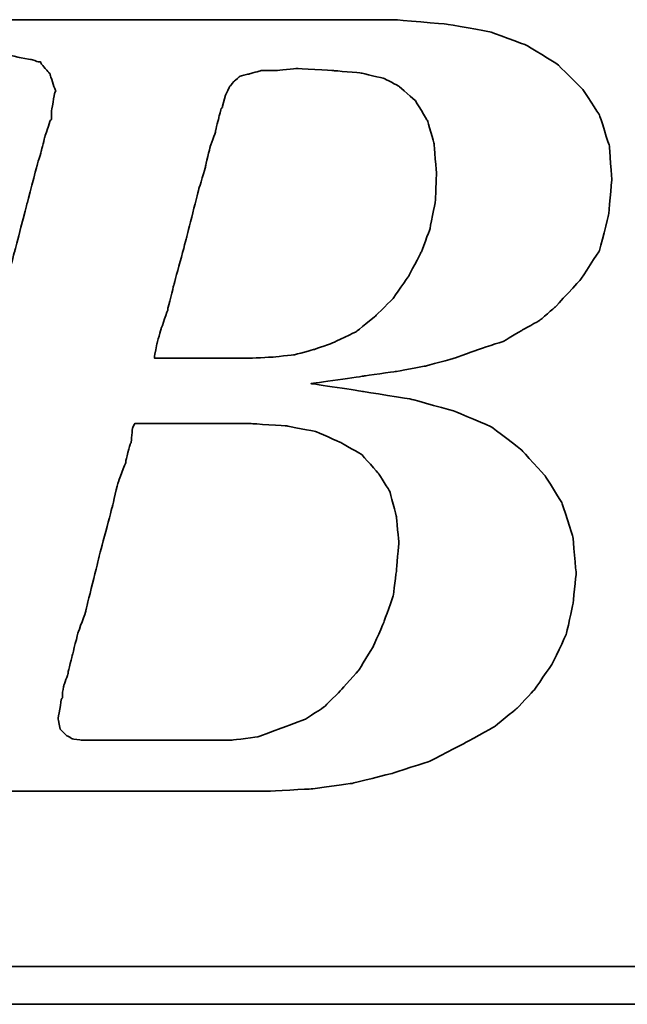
# Model space of a CAD drawing. Header units: millimetres. Extents: x 22 to 336, y 77 to 175.
# Tile 33 of 57: x 257.31 to 258.75, y 106.88 to 109.2. Entities that reach past the tile are written whole.
import ezdxf

# ---------------------------------------------------------------- set-up
doc = ezdxf.new("R2010")
doc.units = ezdxf.units.MM
doc.header["$LTSCALE"] = 0.15
doc.layers.add('DIM', color=4, linetype='CONTINUOUS')
doc.layers.add('layer 1', color=7, linetype='CONTINUOUS')

# ---------------------------------------------------------------- blocks, each defined once
blk = doc.blocks.new('TBI MOTION logo(完整正式版)')
at = {"layer": 'layer 1', "color": 22, "lineweight": 35}
for points, knots in [([(-64.65375, -6.86375), (-64.65375, -6.86375), (-64.84375, -7.29625), (-64.84375, -7.29625), (-64.84375, -7.29625), (-64.84375, -7.29625), (-64.86875, -7.34375), (-64.86875, -7.34375), (-64.86875, -7.34375), (-64.86875, -7.34375), (-64.86875, -7.36875), (-64.86875, -7.36875), (-64.86875, -7.36875), (-64.86875, -7.36875), (-65.15375, -7.65375), (-65.15375, -7.65375), (-65.15375, -7.65375), (-65.15375, -7.65375), (-65.17875, -7.65375), (-65.17875, -7.65375), (-65.17875, -7.65375), (-65.17875, -7.65375), (-65.20375, -7.67875), (-65.20375, -7.67875), (-65.20375, -7.67875), (-65.20375, -7.67875), (-65.58875, -7.87125), (-65.58875, -7.87125), (-65.58875, -7.87125), (-65.58875, -7.87125), (-65.63375, -7.87125), (-65.63375, -7.87125), (-65.63375, -7.87125), (-65.63375, -7.87125), (-65.65875, -7.89375), (-65.65875, -7.89375), (-65.65875, -7.89375), (-65.65875, -7.89375), (-66.09375, -7.94375), (-66.09375, -7.94375), (-66.09375, -7.94375), (-66.09375, -7.94375), (-66.11375, -7.94375), (-66.11375, -7.94375), (-66.11375, -7.94375), (-66.11375, -7.94375), (-66.16375, -7.94375), (-66.16375, -7.94375), (-66.16375, -7.94375), (-66.16375, -7.94375), (-66.30875, -7.94375), (-66.30875, -7.94375), (-66.30875, -7.94375), (-66.30875, -7.94375), (-66.69375, -7.94375), (-66.69375, -7.94375), (-66.69375, -7.94375), (-66.69375, -7.94375), (-67.07375, -7.94375), (-67.07375, -7.94375), (-67.07375, -7.94375), (-67.07375, -7.94375), (-67.12375, -7.94375), (-67.12375, -7.94375), (-67.12375, -7.94375), (-67.12375, -7.94375), (-67.12375, -7.96625), (-67.12375, -7.96625), (-67.12375, -7.96625), (-67.12375, -7.96625), (-67.14875, -7.99125), (-67.14875, -7.99125), (-67.14875, -7.99125), (-67.14875, -7.99125), (-67.24375, -8.34875), (-67.24375, -8.34875), (-67.24375, -8.34875), (-67.24375, -8.34875), (-67.31375, -8.68625), (-67.31375, -8.68625), (-67.31375, -8.68625), (-67.31375, -8.68625), (-67.26875, -8.68625), (-67.26875, -8.68625), (-67.26875, -8.68625), (-67.26875, -8.68625), (-67.07375, -8.68625), (-67.07375, -8.68625), (-67.07375, -8.68625), (-67.07375, -8.68625), (-66.54875, -8.68625), (-66.54875, -8.68625), (-66.54875, -8.68625), (-66.54875, -8.68625), (-65.82625, -8.68625), (-65.82625, -8.68625), (-65.82625, -8.68625), (-65.82625, -8.68625), (-65.01375, -8.68625), (-65.01375, -8.68625), (-65.01375, -8.68625), (-65.01375, -8.68625), (-64.05375, -8.68625), (-64.05375, -8.68625), (-64.05375, -8.68625), (-64.05375, -8.68625), (-62.08375, -8.68625), (-62.08375, -8.68625), (-62.08375, -8.68625), (-62.08375, -8.68625), (-60.06875, -8.68625), (-60.06875, -8.68625), (-60.06875, -8.68625), (-60.06875, -8.68625), (-59.10875, -8.68625), (-59.10875, -8.68625), (-59.10875, -8.68625), (-59.10875, -8.68625), (-58.29375, -8.68625), (-58.29375, -8.68625), (-58.29375, -8.68625), (-58.29375, -8.68625), (-57.57375, -8.68625), (-57.57375, -8.68625), (-57.57375, -8.68625), (-57.57375, -8.68625), (-57.04875, -8.68625), (-57.04875, -8.68625), (-57.04875, -8.68625), (-57.04875, -8.68625), (-56.85375, -8.68625), (-56.85375, -8.68625), (-56.85375, -8.68625), (-56.85375, -8.68625), (-56.70875, -8.68625), (-56.70875, -8.68625), (-56.70875, -8.68625), (-56.70875, -8.68625), (-56.61375, -8.68625), (-56.61375, -8.68625), (-56.61375, -8.68625), (-56.61375, -8.68625), (-56.56875, -8.68625), (-56.56875, -8.68625), (-56.56875, -8.68625), (-56.56875, -8.68625), (-55.65375, -8.63875), (-55.65375, -8.63875), (-55.65375, -8.63875), (-55.65375, -8.63875), (-54.76875, -8.51875), (-54.76875, -8.51875), (-54.76875, -8.51875), (-54.76875, -8.51875), (-53.90375, -8.30375), (-53.90375, -8.30375), (-53.90375, -8.30375), (-53.90375, -8.30375), (-53.08875, -8.03875), (-53.08875, -8.03875), (-53.08875, -8.03875), (-53.08875, -8.03875), (-52.34375, -7.65375), (-52.34375, -7.65375), (-52.34375, -7.65375), (-52.34375, -7.65375), (-51.69875, -7.29625), (-51.69875, -7.29625), (-51.69875, -7.29625), (-51.69875, -7.29625), (-51.21875, -6.91125), (-51.21875, -6.91125), (-51.21875, -6.91125), (-51.21875, -6.91125), (-50.83375, -6.50375), (-50.83375, -6.50375), (-50.83375, -6.50375), (-50.83375, -6.50375), (-50.44875, -5.94875), (-50.44875, -5.94875), (-50.44875, -5.94875), (-50.44875, -5.94875), (-50.13875, -5.30375), (-50.13875, -5.30375), (-50.13875, -5.30375), (-50.13875, -5.30375), (-49.99375, -4.65375), (-49.99375, -4.65375), (-49.99375, -4.65375), (-49.99375, -4.65375), (-49.92375, -3.98375), (-49.92375, -3.98375), (-49.92375, -3.98375), (-49.92375, -3.98375), (-49.99375, -3.19374), (-49.99375, -3.19374), (-49.99375, -3.19374), (-49.99375, -3.19374), (-50.23374, -2.44874), (-50.23374, -2.44874), (-50.23374, -2.44874), (-50.23374, -2.44874), (-50.59375, -1.87374), (-50.59375, -1.87374), (-50.59375, -1.87374), (-50.59375, -1.87374), (-51.09875, -1.31874), (-51.09875, -1.31874), (-51.09875, -1.31874), (-51.09875, -1.31874), (-51.74375, -0.81875), (-51.74375, -0.81875), (-51.74375, -0.81875), (-51.74375, -0.81875), (-52.53875, -0.48125), (-52.53875, -0.48125), (-52.53875, -0.48125), (-52.53875, -0.48125), (-53.47375, -0.21875), (-53.47375, -0.21875), (-53.47375, -0.21875), (-53.47375, -0.21875), (-54.52875, -0.04874), (-54.52875, -0.04874), (-54.52875, -0.04874), (-54.52875, -0.04874), (-55.65375, 0.12125), (-55.65375, 0.12125), (-55.65375, 0.12125), (-55.65375, 0.12125), (-54.50375, 0.28624), (-54.50375, 0.28624), (-54.50375, 0.28624), (-54.50375, 0.28624), (-53.83375, 0.38124), (-53.83375, 0.38124), (-53.83375, 0.38124), (-53.83375, 0.38124), (-53.18375, 0.50125), (-53.18375, 0.50125), (-53.18375, 0.50125), (-53.18375, 0.50125), (-52.55875, 0.66874), (-52.55875, 0.66874), (-52.55875, 0.66874), (-52.55875, 0.66874), (-52.03375, 0.86124), (-52.03375, 0.86124), (-52.03375, 0.86124), (-52.03375, 0.86124), (-51.50374, 1.03124), (-51.50374, 1.03124), (-51.50374, 1.03124), (-51.50374, 1.03124), (-51.09875, 1.27125), (-51.09875, 1.27125), (-51.09875, 1.27125), (-51.09875, 1.27125), (-50.71375, 1.48624), (-50.71375, 1.48624), (-50.71375, 1.48624), (-50.71375, 1.48624), (-50.37625, 1.77625), (-50.37625, 1.77625), (-50.37625, 1.77625), (-50.37625, 1.77625), (-49.82375, 2.37625), (-49.82375, 2.37625), (-49.82375, 2.37625), (-49.82375, 2.37625), (-49.41875, 2.99625), (-49.41875, 2.99625), (-49.41875, 2.99625), (-49.41875, 2.99625), (-49.22375, 3.76625), (-49.22375, 3.76625), (-49.22375, 3.76625), (-49.22375, 3.76625), (-49.15375, 4.50874), (-49.15375, 4.50874), (-49.15375, 4.50874), (-49.15375, 4.50874), (-49.20375, 5.25125), (-49.20375, 5.25125), (-49.20375, 5.25125), (-49.20375, 5.25125), (-49.41875, 5.92625), (-49.41875, 5.92625), (-49.41875, 5.92625), (-49.41875, 5.92625), (-49.77875, 6.47625), (-49.77875, 6.47625), (-49.77875, 6.47625), (-49.77875, 6.47625), (-50.33125, 7.02624), (-50.33125, 7.02624), (-50.33125, 7.02624), (-50.33125, 7.02624), (-51.00125, 7.43625), (-51.00125, 7.43625), (-51.00125, 7.43625), (-51.00125, 7.43625), (-51.79375, 7.72625), (-51.79375, 7.72625), (-51.79375, 7.72625), (-51.79375, 7.72625), (-52.72875, 7.89124), (-52.72875, 7.89124), (-52.72875, 7.89124), (-52.72875, 7.89124), (-53.83375, 7.98625), (-53.83375, 7.98625), (-53.83375, 7.98625), (-53.83375, 7.98625), (-53.92875, 7.98625), (-53.92875, 7.98625), (-53.92875, 7.98625), (-53.92875, 7.98625), (-54.26375, 7.98625), (-54.26375, 7.98625), (-54.26375, 7.98625), (-54.26375, 7.98625), (-54.74375, 7.98625), (-54.74375, 7.98625), (-54.74375, 7.98625), (-54.74375, 7.98625), (-55.36875, 7.98625), (-55.36875, 7.98625), (-55.36875, 7.98625), (-55.36875, 7.98625), (-56.13375, 7.98625), (-56.13375, 7.98625), (-56.13375, 7.98625), (-56.13375, 7.98625), (-56.94875, 7.98625), (-56.94875, 7.98625), (-56.94875, 7.98625), (-56.94875, 7.98625), (-58.77625, 7.98625), (-58.77625, 7.98625), (-58.77625, 7.98625), (-58.77625, 7.98625), (-60.59875, 7.98625), (-60.59875, 7.98625), (-60.59875, 7.98625), (-60.59875, 7.98625), (-61.41375, 7.98625), (-61.41375, 7.98625), (-61.41375, 7.98625), (-61.41375, 7.98625), (-62.17875, 7.98625), (-62.17875, 7.98625), (-62.17875, 7.98625), (-62.17875, 7.98625), (-62.80375, 7.98625), (-62.80375, 7.98625), (-62.80375, 7.98625), (-62.80375, 7.98625), (-63.30625, 7.98625), (-63.30625, 7.98625), (-63.30625, 7.98625), (-63.30625, 7.98625), (-63.57375, 7.98625), (-63.57375, 7.98625), (-63.57375, 7.98625), (-63.57375, 7.98625), (-63.57375, 7.96375), (-63.57375, 7.96375), (-63.57375, 7.96375), (-63.57375, 7.96375), (-63.59875, 7.94125), (-63.59875, 7.94125), (-63.59875, 7.94125), (-63.59875, 7.94125), (-63.69375, 7.55625), (-63.69375, 7.55625), (-63.69375, 7.55625), (-63.69375, 7.55625), (-63.76375, 7.24624), (-63.76375, 7.24624), (-63.76375, 7.24624), (-63.76375, 7.24624), (-63.23875, 7.24624), (-63.23875, 7.24624), (-63.23875, 7.24624), (-63.23875, 7.24624), (-62.75875, 7.24624), (-62.75875, 7.24624), (-62.75875, 7.24624), (-62.75875, 7.24624), (-62.61125, 7.24624), (-62.61125, 7.24624), (-62.61125, 7.24624), (-62.61125, 7.24624), (-62.56625, 7.24624), (-62.56625, 7.24624), (-62.56625, 7.24624), (-62.56625, 7.24624), (-62.22875, 7.24624), (-62.22875, 7.24624), (-62.22875, 7.24624), (-62.22875, 7.24624), (-62.20375, 7.24624), (-62.20375, 7.24624), (-62.20375, 7.24624), (-62.20375, 7.24624), (-62.17875, 7.21875), (-62.17875, 7.21875), (-62.17875, 7.21875), (-62.17875, 7.21875), (-61.96375, 7.17125), (-61.96375, 7.17125), (-61.96375, 7.17125), (-61.96375, 7.17125), (-61.72375, 7.12624), (-61.72375, 7.12624), (-61.72375, 7.12624), (-61.72375, 7.12624), (-61.70375, 7.12624), (-61.70375, 7.12624), (-61.70375, 7.12624), (-61.70375, 7.12624), (-61.55875, 7.07624), (-61.55875, 7.07624), (-61.55875, 7.07624), (-61.55875, 7.07624), (-61.50875, 7.07624), (-61.50875, 7.07624), (-61.50875, 7.07624), (-61.50875, 7.07624), (-61.48375, 7.02624), (-61.48375, 7.02624), (-61.48375, 7.02624), (-61.48375, 7.02624), (-61.31875, 6.83375), (-61.31875, 6.83375), (-61.31875, 6.83375), (-61.31875, 6.83375), (-61.29375, 6.81125), (-61.29375, 6.81125), (-61.29375, 6.81125), (-61.29375, 6.81125), (-61.29375, 6.78625), (-61.29375, 6.78625), (-61.29375, 6.78625), (-61.29375, 6.78625), (-61.19875, 6.50124), (-61.19875, 6.50124), (-61.19875, 6.50124), (-61.19875, 6.50124), (-61.17375, 6.45124), (-61.17375, 6.45124), (-61.17375, 6.45124), (-61.17375, 6.45124), (-61.19875, 6.40625), (-61.19875, 6.40625), (-61.19875, 6.40625), (-61.19875, 6.40625), (-61.26875, 5.99624), (-61.26875, 5.99624), (-61.26875, 5.99624), (-61.26875, 5.99624), (-61.26875, 5.85125), (-61.26875, 5.85125), (-61.26875, 5.85125), (-61.26875, 5.85125), (-61.26875, 5.82625), (-61.26875, 5.82625), (-61.26875, 5.82625), (-61.26875, 5.82625), (-61.29375, 5.80625), (-61.29375, 5.80625), (-61.29375, 5.80625), (-61.29375, 5.80625), (-61.34125, 5.66125), (-61.34125, 5.66125), (-61.34125, 5.66125), (-61.34125, 5.66125), (-61.41375, 5.44625), (-61.41375, 5.44625), (-61.41375, 5.44625), (-61.41375, 5.44625), (-61.48375, 5.15625), (-61.48375, 5.15625), (-61.48375, 5.15625), (-61.48375, 5.15625), (-61.58375, 4.82124), (-61.58375, 4.82124), (-61.58375, 4.82124), (-61.58375, 4.82124), (-61.79875, 4.00375), (-61.79875, 4.00375), (-61.79875, 4.00375), (-61.79875, 4.00375), (-62.05875, 2.99625), (-62.05875, 2.99625), (-62.05875, 2.99625), (-62.05875, 2.99625), (-62.34875, 1.91625), (-62.34875, 1.91625), (-62.34875, 1.91625), (-62.34875, 1.91625), (-62.97375, -0.41124), (-62.97375, -0.41124), (-62.97375, -0.41124), (-62.97375, -0.41124), (-63.59875, -2.75875), (-63.59875, -2.75875), (-63.59875, -2.75875), (-63.59875, -2.75875), (-63.88375, -3.86374), (-63.88375, -3.86374), (-63.88375, -3.86374), (-63.88375, -3.86374), (-64.14875, -4.82374), (-64.14875, -4.82374), (-64.14875, -4.82374), (-64.14875, -4.82374), (-64.36375, -5.64125), (-64.36375, -5.64125), (-64.36375, -5.64125), (-64.36375, -5.64125), (-64.43625, -5.97625), (-64.43625, -5.97625), (-64.43625, -5.97625), (-64.43625, -5.97625), (-64.50875, -6.28625), (-64.50875, -6.28625), (-64.50875, -6.28625), (-64.50875, -6.28625), (-64.50875, -6.30875), (-64.50875, -6.30875), (-64.50875, -6.30875), (-64.50875, -6.30875), (-64.57875, -6.50375), (-64.57875, -6.50375), (-64.57875, -6.50375), (-64.57875, -6.50375), (-64.62875, -6.69625), (-64.62875, -6.69625), (-64.62875, -6.69625), (-64.62875, -6.69625), (-64.62875, -6.76875), (-64.62875, -6.76875), (-64.62875, -6.76875), (-64.62875, -6.76875), (-64.62875, -6.81375), (-64.62875, -6.81375), (-64.62875, -6.81375), (-64.62875, -6.81375), (-64.62875, -6.83875), (-64.62875, -6.83875), (-64.62875, -6.83875), (-64.62875, -6.83875), (-64.65375, -6.86375), (-64.65375, -6.86375)], [0, 0, 0, 0, 0.00719424, 0.00719424, 0.00719424, 0.00719425, 0.01438849, 0.01438849, 0.01438849, 0.0143885, 0.02158273, 0.02158273, 0.02158273, 0.02158274, 0.02877698, 0.02877698, 0.02877698, 0.02877699, 0.03597122, 0.03597122, 0.03597122, 0.03597123, 0.04316547, 0.04316547, 0.04316547, 0.04316548, 0.05035971, 0.05035971, 0.05035971, 0.05035972, 0.05755396, 0.05755396, 0.05755396, 0.05755397, 0.0647482, 0.0647482, 0.0647482, 0.06474821, 0.07194245, 0.07194245, 0.07194245, 0.07194246, 0.07913669, 0.07913669, 0.07913669, 0.0791367, 0.08633094, 0.08633094, 0.08633094, 0.08633095, 0.09352518, 0.09352518, 0.09352518, 0.09352519, 0.10071942, 0.10071942, 0.10071942, 0.10071943, 0.10791367, 0.10791367, 0.10791367, 0.10791368, 0.11510791, 0.11510791, 0.11510791, 0.11510792, 0.12230216, 0.12230216, 0.12230216, 0.12230217, 0.1294964, 0.1294964, 0.1294964, 0.12949641, 0.13669065, 0.13669065, 0.13669065, 0.13669066, 0.14388489, 0.14388489, 0.14388489, 0.1438849, 0.15107914, 0.15107914, 0.15107914, 0.15107915, 0.15827338, 0.15827338, 0.15827338, 0.15827339, 0.16546763, 0.16546763, 0.16546763, 0.16546764, 0.17266187, 0.17266187, 0.17266187, 0.17266188, 0.17985612, 0.17985612, 0.17985612, 0.17985613, 0.18705036, 0.18705036, 0.18705036, 0.18705037, 0.1942446, 0.1942446, 0.1942446, 0.19424461, 0.20143885, 0.20143885, 0.20143885, 0.20143886, 0.20863309, 0.20863309, 0.20863309, 0.2086331, 0.21582734, 0.21582734, 0.21582734, 0.21582735, 0.22302158, 0.22302158, 0.22302158, 0.22302159, 0.23021583, 0.23021583, 0.23021583, 0.23021584, 0.23741007, 0.23741007, 0.23741007, 0.23741008, 0.24460432, 0.24460432, 0.24460432, 0.24460433, 0.25179856, 0.25179856, 0.25179856, 0.25179857, 0.25899281, 0.25899281, 0.25899281, 0.25899282, 0.26618705, 0.26618705, 0.26618705, 0.26618706, 0.27338129, 0.27338129, 0.27338129, 0.2733813, 0.28057554, 0.28057554, 0.28057554, 0.28057555, 0.28776978, 0.28776978, 0.28776978, 0.28776979, 0.29496403, 0.29496403, 0.29496403, 0.29496404, 0.30215827, 0.30215827, 0.30215827, 0.30215828, 0.30935252, 0.30935252, 0.30935252, 0.30935253, 0.31654676, 0.31654676, 0.31654676, 0.31654677, 0.32374101, 0.32374101, 0.32374101, 0.32374102, 0.33093525, 0.33093525, 0.33093525, 0.33093526, 0.3381295, 0.3381295, 0.3381295, 0.33812951, 0.34532374, 0.34532374, 0.34532374, 0.34532375, 0.35251799, 0.35251799, 0.35251799, 0.352518, 0.35971223, 0.35971223, 0.35971223, 0.35971224, 0.36690647, 0.36690647, 0.36690647, 0.36690648, 0.37410072, 0.37410072, 0.37410072, 0.37410073, 0.38129496, 0.38129496, 0.38129496, 0.38129497, 0.38848921, 0.38848921, 0.38848921, 0.38848922, 0.39568345, 0.39568345, 0.39568345, 0.39568346, 0.4028777, 0.4028777, 0.4028777, 0.40287771, 0.41007194, 0.41007194, 0.41007194, 0.41007195, 0.41726619, 0.41726619, 0.41726619, 0.4172662, 0.42446043, 0.42446043, 0.42446043, 0.42446044, 0.43165468, 0.43165468, 0.43165468, 0.43165469, 0.43884892, 0.43884892, 0.43884892, 0.43884893, 0.44604317, 0.44604317, 0.44604317, 0.44604318, 0.45323741, 0.45323741, 0.45323741, 0.45323742, 0.46043165, 0.46043165, 0.46043165, 0.46043166, 0.4676259, 0.4676259, 0.4676259, 0.46762591, 0.47482014, 0.47482014, 0.47482014, 0.47482015, 0.48201439, 0.48201439, 0.48201439, 0.4820144, 0.48920863, 0.48920863, 0.48920863, 0.48920864, 0.49640288, 0.49640288, 0.49640288, 0.49640289, 0.50359712, 0.50359712, 0.50359712, 0.50359713, 0.51079137, 0.51079137, 0.51079137, 0.51079138, 0.51798561, 0.51798561, 0.51798561, 0.51798562, 0.52517986, 0.52517986, 0.52517986, 0.52517987, 0.5323741, 0.5323741, 0.5323741, 0.53237411, 0.53956835, 0.53956835, 0.53956835, 0.53956836, 0.54676259, 0.54676259, 0.54676259, 0.5467626, 0.55395683, 0.55395683, 0.55395683, 0.55395684, 0.56115108, 0.56115108, 0.56115108, 0.56115109, 0.56834532, 0.56834532, 0.56834532, 0.56834533, 0.57553957, 0.57553957, 0.57553957, 0.57553958, 0.58273381, 0.58273381, 0.58273381, 0.58273382, 0.58992806, 0.58992806, 0.58992806, 0.58992807, 0.5971223, 0.5971223, 0.5971223, 0.59712231, 0.60431655, 0.60431655, 0.60431655, 0.60431656, 0.61151079, 0.61151079, 0.61151079, 0.6115108, 0.61870504, 0.61870504, 0.61870504, 0.61870505, 0.62589928, 0.62589928, 0.62589928, 0.62589929, 0.63309353, 0.63309353, 0.63309353, 0.63309354, 0.64028777, 0.64028777, 0.64028777, 0.64028778, 0.64748201, 0.64748201, 0.64748201, 0.64748202, 0.65467626, 0.65467626, 0.65467626, 0.65467627, 0.6618705, 0.6618705, 0.6618705, 0.66187051, 0.66906475, 0.66906475, 0.66906475, 0.66906476, 0.67625899, 0.67625899, 0.67625899, 0.676259, 0.68345324, 0.68345324, 0.68345324, 0.68345325, 0.69064748, 0.69064748, 0.69064748, 0.69064749, 0.69784173, 0.69784173, 0.69784173, 0.69784174, 0.70503597, 0.70503597, 0.70503597, 0.70503598, 0.71223022, 0.71223022, 0.71223022, 0.71223023, 0.71942446, 0.71942446, 0.71942446, 0.71942447, 0.72661871, 0.72661871, 0.72661871, 0.72661872, 0.73381295, 0.73381295, 0.73381295, 0.73381296, 0.74100719, 0.74100719, 0.74100719, 0.7410072, 0.74820144, 0.74820144, 0.74820144, 0.74820145, 0.75539568, 0.75539568, 0.75539568, 0.75539569, 0.76258993, 0.76258993, 0.76258993, 0.76258994, 0.76978417, 0.76978417, 0.76978417, 0.76978418, 0.77697842, 0.77697842, 0.77697842, 0.77697843, 0.78417266, 0.78417266, 0.78417266, 0.78417267, 0.79136691, 0.79136691, 0.79136691, 0.79136692, 0.79856115, 0.79856115, 0.79856115, 0.79856116, 0.8057554, 0.8057554, 0.8057554, 0.80575541, 0.81294964, 0.81294964, 0.81294964, 0.81294965, 0.82014388, 0.82014388, 0.82014388, 0.82014389, 0.82733813, 0.82733813, 0.82733813, 0.82733814, 0.83453237, 0.83453237, 0.83453237, 0.83453238, 0.84172662, 0.84172662, 0.84172662, 0.84172663, 0.84892086, 0.84892086, 0.84892086, 0.84892087, 0.85611511, 0.85611511, 0.85611511, 0.85611512, 0.86330935, 0.86330935, 0.86330935, 0.86330936, 0.8705036, 0.8705036, 0.8705036, 0.87050361, 0.87769784, 0.87769784, 0.87769784, 0.87769785, 0.88489209, 0.88489209, 0.88489209, 0.8848921, 0.89208633, 0.89208633, 0.89208633, 0.89208634, 0.89928058, 0.89928058, 0.89928058, 0.89928059, 0.90647482, 0.90647482, 0.90647482, 0.90647483, 0.91366906, 0.91366906, 0.91366906, 0.91366907, 0.92086331, 0.92086331, 0.92086331, 0.92086332, 0.92805755, 0.92805755, 0.92805755, 0.92805756, 0.9352518, 0.9352518, 0.9352518, 0.93525181, 0.94244604, 0.94244604, 0.94244604, 0.94244605, 0.94964029, 0.94964029, 0.94964029, 0.9496403, 0.95683453, 0.95683453, 0.95683453, 0.95683454, 0.96402878, 0.96402878, 0.96402878, 0.96402879, 0.97122302, 0.97122302, 0.97122302, 0.97122303, 0.97841727, 0.97841727, 0.97841727, 0.97841728, 0.98561151, 0.98561151, 0.98561151, 0.98561152, 0.99280576, 0.99280576, 0.99280576, 0.99280577, 1, 1, 1, 1]), ([(-57.50375, 6.35625), (-57.50375, 6.35625), (-57.57375, 6.11625), (-57.57375, 6.11625), (-57.57375, 6.11625), (-57.57375, 6.11625), (-57.57375, 6.09125), (-57.57375, 6.09125), (-57.57375, 6.09125), (-57.57375, 6.09125), (-57.59875, 6.06625), (-57.59875, 6.06625), (-57.59875, 6.06625), (-57.59875, 6.06625), (-57.64875, 5.87625), (-57.64875, 5.87625), (-57.64875, 5.87625), (-57.64875, 5.87625), (-57.71875, 5.58875), (-57.71875, 5.58875), (-57.71875, 5.58875), (-57.71875, 5.58875), (-57.71875, 5.56625), (-57.71875, 5.56625), (-57.71875, 5.56625), (-57.71875, 5.56625), (-57.83875, 5.23125), (-57.83875, 5.23125), (-57.83875, 5.23125), (-57.83875, 5.23125), (-57.93625, 4.82124), (-57.93625, 4.82124), (-57.93625, 4.82124), (-57.93625, 4.82124), (-57.93625, 4.79624), (-57.93625, 4.79624), (-57.93625, 4.79624), (-57.93625, 4.79624), (-58.07875, 4.34125), (-58.07875, 4.34125), (-58.07875, 4.34125), (-58.07875, 4.34125), (-58.34375, 3.28625), (-58.34375, 3.28625), (-58.34375, 3.28625), (-58.34375, 3.28625), (-58.62875, 2.23124), (-58.62875, 2.23124), (-58.62875, 2.23124), (-58.62875, 2.23124), (-58.74875, 1.75125), (-58.74875, 1.75125), (-58.74875, 1.75125), (-58.74875, 1.75125), (-58.74875, 1.72625), (-58.74875, 1.72625), (-58.74875, 1.72625), (-58.74875, 1.72625), (-58.89375, 1.31625), (-58.89375, 1.31625), (-58.89375, 1.31625), (-58.89375, 1.31625), (-58.98875, 0.98124), (-58.98875, 0.98124), (-58.98875, 0.98124), (-58.98875, 0.98124), (-59.03875, 0.71625), (-59.03875, 0.71625), (-59.03875, 0.71625), (-59.03875, 0.71625), (-59.03875, 0.66874), (-59.03875, 0.66874), (-59.03875, 0.66874), (-59.03875, 0.66874), (-58.91875, 0.66874), (-58.91875, 0.66874), (-58.91875, 0.66874), (-58.91875, 0.66874), (-58.53375, 0.66874), (-58.53375, 0.66874), (-58.53375, 0.66874), (-58.53375, 0.66874), (-58.10375, 0.66874), (-58.10375, 0.66874), (-58.10375, 0.66874), (-58.10375, 0.66874), (-57.66875, 0.66874), (-57.66875, 0.66874), (-57.66875, 0.66874), (-57.66875, 0.66874), (-57.33375, 0.66874), (-57.33375, 0.66874), (-57.33375, 0.66874), (-57.33375, 0.66874), (-57.09375, 0.66874), (-57.09375, 0.66874), (-57.09375, 0.66874), (-57.09375, 0.66874), (-56.99875, 0.66874), (-56.99875, 0.66874), (-56.99875, 0.66874), (-56.99875, 0.66874), (-56.49375, 0.69374), (-56.49375, 0.69374), (-56.49375, 0.69374), (-56.49375, 0.69374), (-56.01375, 0.74374), (-56.01375, 0.74374), (-56.01375, 0.74374), (-56.01375, 0.74374), (-55.58375, 0.86124), (-55.58375, 0.86124), (-55.58375, 0.86124), (-55.58375, 0.86124), (-55.17375, 1.00624), (-55.17375, 1.00624), (-55.17375, 1.00624), (-55.17375, 1.00624), (-54.67375, 1.24625), (-54.67375, 1.24625), (-54.67375, 1.24625), (-54.67375, 1.24625), (-54.26375, 1.58124), (-54.26375, 1.58124), (-54.26375, 1.58124), (-54.26375, 1.58124), (-53.87875, 1.96374), (-53.87875, 1.96374), (-53.87875, 1.96374), (-53.87875, 1.96374), (-53.54375, 2.44625), (-53.54375, 2.44625), (-53.54375, 2.44625), (-53.54375, 2.44625), (-53.27875, 2.95125), (-53.27875, 2.95125), (-53.27875, 2.95125), (-53.27875, 2.95125), (-53.08875, 3.45124), (-53.08875, 3.45124), (-53.08875, 3.45124), (-53.08875, 3.45124), (-52.96875, 4.05124), (-52.96875, 4.05124), (-52.96875, 4.05124), (-52.96875, 4.05124), (-52.94375, 4.65125), (-52.94375, 4.65125), (-52.94375, 4.65125), (-52.94375, 4.65125), (-52.99375, 5.30125), (-52.99375, 5.30125), (-52.99375, 5.30125), (-52.99375, 5.30125), (-53.13875, 5.80625), (-53.13875, 5.80625), (-53.13875, 5.80625), (-53.13875, 5.80625), (-53.39875, 6.23625), (-53.39875, 6.23625), (-53.39875, 6.23625), (-53.39875, 6.23625), (-53.75875, 6.54875), (-53.75875, 6.54875), (-53.75875, 6.54875), (-53.75875, 6.54875), (-54.07375, 6.71625), (-54.07375, 6.71625), (-54.07375, 6.71625), (-54.07375, 6.71625), (-54.57375, 6.83375), (-54.57375, 6.83375), (-54.57375, 6.83375), (-54.57375, 6.83375), (-55.17375, 6.88625), (-55.17375, 6.88625), (-55.17375, 6.88625), (-55.17375, 6.88625), (-55.96875, 6.93125), (-55.96875, 6.93125), (-55.96875, 6.93125), (-55.96875, 6.93125), (-56.39875, 6.88625), (-56.39875, 6.88625), (-56.39875, 6.88625), (-56.39875, 6.88625), (-56.42125, 6.88625), (-56.42125, 6.88625), (-56.42125, 6.88625), (-56.42125, 6.88625), (-56.73375, 6.88625), (-56.73375, 6.88625), (-56.73375, 6.88625), (-56.73375, 6.88625), (-56.99875, 6.81125), (-56.99875, 6.81125), (-56.99875, 6.81125), (-56.99875, 6.81125), (-57.02375, 6.81125), (-57.02375, 6.81125), (-57.02375, 6.81125), (-57.02375, 6.81125), (-57.18875, 6.76625), (-57.18875, 6.76625), (-57.18875, 6.76625), (-57.18875, 6.76625), (-57.30875, 6.66625), (-57.30875, 6.66625), (-57.30875, 6.66625), (-57.30875, 6.66625), (-57.40875, 6.54875), (-57.40875, 6.54875), (-57.40875, 6.54875), (-57.40875, 6.54875), (-57.50375, 6.35625), (-57.50375, 6.35625)], [0, 0, 0, 0, 0.01851852, 0.01851852, 0.01851852, 0.01851853, 0.03703704, 0.03703704, 0.03703704, 0.03703705, 0.05555556, 0.05555556, 0.05555556, 0.05555557, 0.07407407, 0.07407407, 0.07407407, 0.07407408, 0.09259259, 0.09259259, 0.09259259, 0.0925926, 0.11111111, 0.11111111, 0.11111111, 0.11111112, 0.12962963, 0.12962963, 0.12962963, 0.12962964, 0.14814815, 0.14814815, 0.14814815, 0.14814816, 0.16666667, 0.16666667, 0.16666667, 0.16666668, 0.18518519, 0.18518519, 0.18518519, 0.1851852, 0.2037037, 0.2037037, 0.2037037, 0.20370371, 0.22222222, 0.22222222, 0.22222222, 0.22222223, 0.24074074, 0.24074074, 0.24074074, 0.24074075, 0.25925926, 0.25925926, 0.25925926, 0.25925927, 0.27777778, 0.27777778, 0.27777778, 0.27777779, 0.2962963, 0.2962963, 0.2962963, 0.29629631, 0.31481481, 0.31481481, 0.31481481, 0.31481482, 0.33333333, 0.33333333, 0.33333333, 0.33333334, 0.35185185, 0.35185185, 0.35185185, 0.35185186, 0.37037037, 0.37037037, 0.37037037, 0.37037038, 0.38888889, 0.38888889, 0.38888889, 0.3888889, 0.40740741, 0.40740741, 0.40740741, 0.40740742, 0.42592593, 0.42592593, 0.42592593, 0.42592594, 0.44444444, 0.44444444, 0.44444444, 0.44444445, 0.46296296, 0.46296296, 0.46296296, 0.46296297, 0.48148148, 0.48148148, 0.48148148, 0.48148149, 0.5, 0.5, 0.5, 0.50000001, 0.51851852, 0.51851852, 0.51851852, 0.51851853, 0.53703704, 0.53703704, 0.53703704, 0.53703705, 0.55555556, 0.55555556, 0.55555556, 0.55555557, 0.57407407, 0.57407407, 0.57407407, 0.57407408, 0.59259259, 0.59259259, 0.59259259, 0.5925926, 0.61111111, 0.61111111, 0.61111111, 0.61111112, 0.62962963, 0.62962963, 0.62962963, 0.62962964, 0.64814815, 0.64814815, 0.64814815, 0.64814816, 0.66666667, 0.66666667, 0.66666667, 0.66666668, 0.68518519, 0.68518519, 0.68518519, 0.6851852, 0.7037037, 0.7037037, 0.7037037, 0.70370371, 0.72222222, 0.72222222, 0.72222222, 0.72222223, 0.74074074, 0.74074074, 0.74074074, 0.74074075, 0.75925926, 0.75925926, 0.75925926, 0.75925927, 0.77777778, 0.77777778, 0.77777778, 0.77777779, 0.7962963, 0.7962963, 0.7962963, 0.79629631, 0.81481481, 0.81481481, 0.81481481, 0.81481482, 0.83333333, 0.83333333, 0.83333333, 0.83333334, 0.85185185, 0.85185185, 0.85185185, 0.85185186, 0.87037037, 0.87037037, 0.87037037, 0.87037038, 0.88888889, 0.88888889, 0.88888889, 0.8888889, 0.90740741, 0.90740741, 0.90740741, 0.90740742, 0.92592593, 0.92592593, 0.92592593, 0.92592594, 0.94444444, 0.94444444, 0.94444444, 0.94444445, 0.96296296, 0.96296296, 0.96296296, 0.96296297, 0.98148148, 0.98148148, 0.98148148, 0.98148149, 1, 1, 1, 1]), ([(-61.03125, -6.57375), (-61.03125, -6.57375), (-61.03125, -6.67125), (-61.03125, -6.67125), (-61.03125, -6.67125), (-61.03125, -6.67125), (-61.05375, -6.69625), (-61.05375, -6.69625), (-61.05375, -6.69625), (-61.05375, -6.69625), (-61.12375, -7.12875), (-61.12375, -7.12875), (-61.12375, -7.12875), (-61.12375, -7.12875), (-61.07875, -7.34375), (-61.07875, -7.34375), (-61.07875, -7.34375), (-61.07875, -7.34375), (-60.93375, -7.48875), (-60.93375, -7.48875), (-60.93375, -7.48875), (-60.93375, -7.48875), (-60.81375, -7.55625), (-60.81375, -7.55625), (-60.81375, -7.55625), (-60.81375, -7.55625), (-60.62375, -7.58375), (-60.62375, -7.58375), (-60.62375, -7.58375), (-60.62375, -7.58375), (-60.30875, -7.58375), (-60.30875, -7.58375), (-60.30875, -7.58375), (-60.30875, -7.58375), (-59.97375, -7.58375), (-59.97375, -7.58375), (-59.97375, -7.58375), (-59.97375, -7.58375), (-59.87875, -7.58375), (-59.87875, -7.58375), (-59.87875, -7.58375), (-59.87875, -7.58375), (-59.63625, -7.58375), (-59.63625, -7.58375), (-59.63625, -7.58375), (-59.63625, -7.58375), (-58.96875, -7.58375), (-58.96875, -7.58375), (-58.96875, -7.58375), (-58.96875, -7.58375), (-58.29375, -7.58375), (-58.29375, -7.58375), (-58.29375, -7.58375), (-58.29375, -7.58375), (-58.05375, -7.58375), (-58.05375, -7.58375), (-58.05375, -7.58375), (-58.05375, -7.58375), (-57.98375, -7.58375), (-57.98375, -7.58375), (-57.98375, -7.58375), (-57.98375, -7.58375), (-57.35875, -7.58375), (-57.35875, -7.58375), (-57.35875, -7.58375), (-57.35875, -7.58375), (-56.78375, -7.50875), (-56.78375, -7.50875), (-56.78375, -7.50875), (-56.78375, -7.50875), (-56.27875, -7.31875), (-56.27875, -7.31875), (-56.27875, -7.31875), (-56.27875, -7.31875), (-55.77375, -7.12875), (-55.77375, -7.12875), (-55.77375, -7.12875), (-55.77375, -7.12875), (-55.36875, -6.86375), (-55.36875, -6.86375), (-55.36875, -6.86375), (-55.36875, -6.86375), (-55.00875, -6.50375), (-55.00875, -6.50375), (-55.00875, -6.50375), (-55.00875, -6.50375), (-54.62375, -6.06875), (-54.62375, -6.06875), (-54.62375, -6.06875), (-54.62375, -6.06875), (-54.31375, -5.56875), (-54.31375, -5.56875), (-54.31375, -5.56875), (-54.31375, -5.56875), (-54.07375, -5.01625), (-54.07375, -5.01625), (-54.07375, -5.01625), (-54.07375, -5.01625), (-53.87875, -4.46374), (-53.87875, -4.46374), (-53.87875, -4.46374), (-53.87875, -4.46374), (-53.80875, -3.91375), (-53.80875, -3.91375), (-53.80875, -3.91375), (-53.80875, -3.91375), (-53.75875, -3.31375), (-53.75875, -3.31375), (-53.75875, -3.31375), (-53.75875, -3.31375), (-53.80875, -2.75875), (-53.80875, -2.75875), (-53.80875, -2.75875), (-53.80875, -2.75875), (-53.95375, -2.20875), (-53.95375, -2.20875), (-53.95375, -2.20875), (-53.95375, -2.20875), (-54.19375, -1.82625), (-54.19375, -1.82625), (-54.19375, -1.82625), (-54.19375, -1.82625), (-54.55375, -1.41875), (-54.55375, -1.41875), (-54.55375, -1.41875), (-54.55375, -1.41875), (-55.00875, -1.15125), (-55.00875, -1.15125), (-55.00875, -1.15125), (-55.00875, -1.15125), (-55.56125, -0.91375), (-55.56125, -0.91375), (-55.56125, -0.91375), (-55.56125, -0.91375), (-56.18125, -0.79375), (-56.18125, -0.79375), (-56.18125, -0.79375), (-56.18125, -0.79375), (-56.94875, -0.74374), (-56.94875, -0.74374), (-56.94875, -0.74374), (-56.94875, -0.74374), (-56.99875, -0.74374), (-56.99875, -0.74374), (-56.99875, -0.74374), (-56.99875, -0.74374), (-57.09375, -0.74374), (-57.09375, -0.74374), (-57.09375, -0.74374), (-57.09375, -0.74374), (-57.38375, -0.74374), (-57.38375, -0.74374), (-57.38375, -0.74374), (-57.38375, -0.74374), (-57.76875, -0.74374), (-57.76875, -0.74374), (-57.76875, -0.74374), (-57.76875, -0.74374), (-58.24625, -0.74374), (-58.24625, -0.74374), (-58.24625, -0.74374), (-58.24625, -0.74374), (-58.72875, -0.74374), (-58.72875, -0.74374), (-58.72875, -0.74374), (-58.72875, -0.74374), (-59.20875, -0.74374), (-59.20875, -0.74374), (-59.20875, -0.74374), (-59.20875, -0.74374), (-59.46875, -0.74374), (-59.46875, -0.74374), (-59.46875, -0.74374), (-59.46875, -0.74374), (-59.51625, -0.83875), (-59.51625, -0.83875), (-59.51625, -0.83875), (-59.51625, -0.83875), (-59.54375, -1.15125), (-59.54375, -1.15125), (-59.54375, -1.15125), (-59.54375, -1.15125), (-59.56375, -1.17874), (-59.56375, -1.17874), (-59.56375, -1.17874), (-59.56375, -1.17874), (-59.66375, -1.55875), (-59.66375, -1.55875), (-59.66375, -1.55875), (-59.66375, -1.55875), (-59.66375, -1.58375), (-59.66375, -1.58375), (-59.66375, -1.58375), (-59.66375, -1.58375), (-59.82875, -2.01874), (-59.82875, -2.01874), (-59.82875, -2.01874), (-59.82875, -2.01874), (-59.94875, -2.52125), (-59.94875, -2.52125), (-59.94875, -2.52125), (-59.94875, -2.52125), (-60.23875, -3.62375), (-60.23875, -3.62375), (-60.23875, -3.62375), (-60.23875, -3.62375), (-60.52375, -4.77624), (-60.52375, -4.77624), (-60.52375, -4.77624), (-60.52375, -4.77624), (-60.52375, -4.79874), (-60.52375, -4.79874), (-60.52375, -4.79874), (-60.52375, -4.79874), (-60.69125, -5.25375), (-60.69125, -5.25375), (-60.69125, -5.25375), (-60.69125, -5.25375), (-60.81375, -5.73625), (-60.81375, -5.73625), (-60.81375, -5.73625), (-60.81375, -5.73625), (-60.90875, -6.11875), (-60.90875, -6.11875), (-60.90875, -6.11875), (-60.90875, -6.11875), (-60.90875, -6.14375), (-60.90875, -6.14375), (-60.90875, -6.14375), (-60.90875, -6.14375), (-61.00375, -6.40875), (-61.00375, -6.40875), (-61.00375, -6.40875), (-61.00375, -6.40875), (-61.03125, -6.57375), (-61.03125, -6.57375)], [0, 0, 0, 0, 0.01694915, 0.01694915, 0.01694915, 0.01694916, 0.03389831, 0.03389831, 0.03389831, 0.03389832, 0.05084746, 0.05084746, 0.05084746, 0.05084747, 0.06779661, 0.06779661, 0.06779661, 0.06779662, 0.08474576, 0.08474576, 0.08474576, 0.08474577, 0.10169492, 0.10169492, 0.10169492, 0.10169493, 0.11864407, 0.11864407, 0.11864407, 0.11864408, 0.13559322, 0.13559322, 0.13559322, 0.13559323, 0.15254237, 0.15254237, 0.15254237, 0.15254238, 0.16949153, 0.16949153, 0.16949153, 0.16949154, 0.18644068, 0.18644068, 0.18644068, 0.18644069, 0.20338983, 0.20338983, 0.20338983, 0.20338984, 0.22033898, 0.22033898, 0.22033898, 0.22033899, 0.23728814, 0.23728814, 0.23728814, 0.23728815, 0.25423729, 0.25423729, 0.25423729, 0.2542373, 0.27118644, 0.27118644, 0.27118644, 0.27118645, 0.28813559, 0.28813559, 0.28813559, 0.2881356, 0.30508475, 0.30508475, 0.30508475, 0.30508476, 0.3220339, 0.3220339, 0.3220339, 0.32203391, 0.33898305, 0.33898305, 0.33898305, 0.33898306, 0.3559322, 0.3559322, 0.3559322, 0.35593221, 0.37288136, 0.37288136, 0.37288136, 0.37288137, 0.38983051, 0.38983051, 0.38983051, 0.38983052, 0.40677966, 0.40677966, 0.40677966, 0.40677967, 0.42372881, 0.42372881, 0.42372881, 0.42372882, 0.44067797, 0.44067797, 0.44067797, 0.44067798, 0.45762712, 0.45762712, 0.45762712, 0.45762713, 0.47457627, 0.47457627, 0.47457627, 0.47457628, 0.49152542, 0.49152542, 0.49152542, 0.49152543, 0.50847458, 0.50847458, 0.50847458, 0.50847459, 0.52542373, 0.52542373, 0.52542373, 0.52542374, 0.54237288, 0.54237288, 0.54237288, 0.54237289, 0.55932203, 0.55932203, 0.55932203, 0.55932204, 0.57627119, 0.57627119, 0.57627119, 0.5762712, 0.59322034, 0.59322034, 0.59322034, 0.59322035, 0.61016949, 0.61016949, 0.61016949, 0.6101695, 0.62711864, 0.62711864, 0.62711864, 0.62711865, 0.6440678, 0.6440678, 0.6440678, 0.64406781, 0.66101695, 0.66101695, 0.66101695, 0.66101696, 0.6779661, 0.6779661, 0.6779661, 0.67796611, 0.69491525, 0.69491525, 0.69491525, 0.69491526, 0.71186441, 0.71186441, 0.71186441, 0.71186442, 0.72881356, 0.72881356, 0.72881356, 0.72881357, 0.74576271, 0.74576271, 0.74576271, 0.74576272, 0.76271186, 0.76271186, 0.76271186, 0.76271187, 0.77966102, 0.77966102, 0.77966102, 0.77966103, 0.79661017, 0.79661017, 0.79661017, 0.79661018, 0.81355932, 0.81355932, 0.81355932, 0.81355933, 0.83050847, 0.83050847, 0.83050847, 0.83050848, 0.84745763, 0.84745763, 0.84745763, 0.84745764, 0.86440678, 0.86440678, 0.86440678, 0.86440679, 0.88135593, 0.88135593, 0.88135593, 0.88135594, 0.89830508, 0.89830508, 0.89830508, 0.89830509, 0.91525424, 0.91525424, 0.91525424, 0.91525425, 0.93220339, 0.93220339, 0.93220339, 0.9322034, 0.94915254, 0.94915254, 0.94915254, 0.94915255, 0.96610169, 0.96610169, 0.96610169, 0.9661017, 0.98305085, 0.98305085, 0.98305085, 0.98305086, 1, 1, 1, 1]), ([(75.90875, -9.47875), (75.90875, -9.47875), (75.90875, -12.28625), (75.90875, -12.28625), (75.90875, -12.28625), (75.90875, -12.28625), (75.90875, -12.47875), (75.90875, -12.47875), (75.90875, -12.47875), (75.90875, -12.47875), (75.71625, -12.47875), (75.71625, -12.47875), (75.71625, -12.47875), (75.71625, -12.47875), (-88.32875, -12.47875), (-88.32875, -12.47875), (-88.32875, -12.47875), (-88.32875, -12.47875), (-88.32875, -13.29375), (-88.32875, -13.29375), (-88.32875, -13.29375), (-88.32875, -13.29375), (82.89125, -13.29375), (82.89125, -13.29375), (82.89125, -13.29375), (82.89125, -13.29375), (75.90875, -9.47875), (75.90875, -9.47875)], [0, 0, 0, 0, 0.14285714, 0.14285714, 0.14285714, 0.14285715, 0.28571429, 0.28571429, 0.28571429, 0.2857143, 0.42857143, 0.42857143, 0.42857143, 0.42857144, 0.57142857, 0.57142857, 0.57142857, 0.57142858, 0.71428571, 0.71428571, 0.71428571, 0.71428572, 0.85714286, 0.85714286, 0.85714286, 0.85714287, 1, 1, 1, 1])]:
    blk.add_open_spline(points, degree=3, knots=knots, dxfattribs=at)

msp = doc.modelspace()

# ---------------------------------------------------------------- block references
at = {"layer": 'DIM', "color": 0, "xscale": 0.1094605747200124, "yscale": 0.1094605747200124, "zscale": 0.1094605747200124}
msp.add_blockref('TBI MOTION logo(完整正式版)', (264.0948, 108.3306), dxfattribs=at)

doc.saveas('drawing.dxf')
